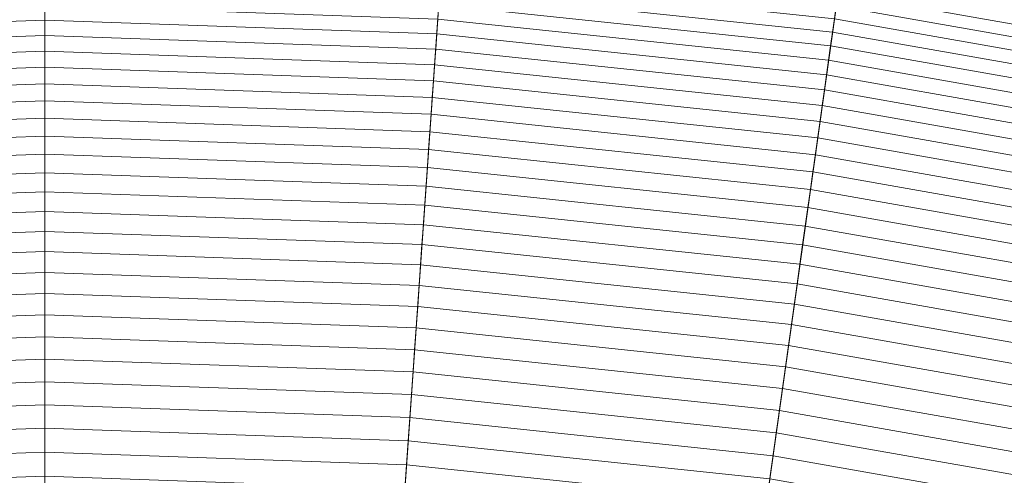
# Model space of a CAD drawing. Header units: centimetres. Extents: x -21.9 to 23.1, y -23 to 22.
# Tile 159 of 191: x 0.5 to 3.9, y 17.4 to 19. Entities that reach past the tile are written whole.
import ezdxf

# ---------------------------------------------------------------- set-up
doc = ezdxf.new("R2010")
doc.units = ezdxf.units.CM
doc.header["$LTSCALE"] = 2.54
doc.layers.add('Lucido design-1', color=7, linetype='Continuous')

# ---------------------------------------------------------------- blocks, each defined once
blk = doc.blocks.new('Gruppo-2-1')
at = {"color": 5, "linetype": 'Continuous', "lineweight": 9}
for points in [[(0.5828, 21.98, -1001.3271), (-0.9861, 21.9252, -1001.3271), (-0.2613, 11.5605, -1001.3271), (0.5828, 11.59, -1001.3271)], [(2.1516, 21.9252, -1001.3271), (0.5828, 21.98, -1001.3271), (0.5828, 11.59, -1001.3271), (1.4268, 11.5605, -1001.3271)], [(3.7128, 21.7611, -1001.3271), (2.1516, 21.9252, -1001.3271), (1.4268, 11.5605, -1001.3271), (2.2668, 11.4722, -1001.3271)], [(5.2587, 21.4885, -1001.3271), (3.7128, 21.7611, -1001.3271), (2.2668, 11.4722, -1001.3271), (3.0985, 11.3256, -1001.3271)], [(0.5828, 9.49, -940.4271), (-0.1148, 9.4656, -940.4271), (-0.9591, 21.5391, -940.4271), (0.5828, 21.593, -940.4271)], [(0.5828, 21.593, -1001.3271), (-0.9591, 21.5391, -1001.3271), (-0.2613, 11.5605, -1001.3271), (0.5828, 11.59, -1001.3271)], [(0.5828, 9.49, -940.4271), (-0.1148, 9.4656, -940.4271), (-0.9591, 21.5391, -940.4271), (0.5828, 21.593, -940.4271)], [(1.2803, 9.4656, -940.4271), (0.5828, 9.49, -940.4271), (0.5828, 21.593, -940.4271), (2.1246, 21.5391, -940.4271)], [(2.1246, 21.5391, -1001.3271), (0.5828, 21.593, -1001.3271), (0.5828, 11.59, -1001.3271), (1.4268, 11.5605, -1001.3271)], [(1.2803, 9.4656, -940.4271), (0.5828, 9.49, -940.4271), (0.5828, 21.593, -940.4271), (2.1246, 21.5391, -940.4271)], [(1.9745, 9.3927, -940.4271), (1.2803, 9.4656, -940.4271), (2.1246, 21.5391, -940.4271), (3.6589, 21.3779, -940.4271)], [(1.9745, 9.3927, -940.4271), (1.2803, 9.4656, -940.4271), (2.1246, 21.5391, -940.4271), (3.6589, 21.3779, -940.4271)], [(3.6589, 21.3779, -1001.3271), (2.1246, 21.5391, -1001.3271), (1.4268, 11.5605, -1001.3271), (2.2668, 11.4722, -1001.3271)], [(6.7818, 21.1088, -1001.3271), (5.2587, 21.4885, -1001.3271), (3.0985, 11.3256, -1001.3271), (3.918, 11.1213, -1001.3271)], [(2.6619, 9.2715, -940.4271), (1.9745, 9.3927, -940.4271), (3.6589, 21.3779, -940.4271), (5.1782, 21.11, -940.4271)], [(2.6619, 9.2715, -940.4271), (1.9745, 9.3927, -940.4271), (3.6589, 21.3779, -940.4271), (5.1782, 21.11, -940.4271)], [(5.1782, 21.11, -1001.3271), (3.6589, 21.3779, -1001.3271), (2.2668, 11.4722, -1001.3271), (3.0985, 11.3256, -1001.3271)], [(0.5828, 11.59, -1010.9271), (-0.2613, 11.5605, -1010.9271), (-0.9303, 21.1284, -1010.9271), (0.5828, 21.1812, -1010.9271)], [(1.4268, 11.5605, -1010.9271), (0.5828, 11.59, -1010.9271), (0.5828, 21.1812, -1010.9271), (2.0959, 21.1284, -1010.9271)], [(2.2668, 11.4722, -1010.9271), (1.4268, 11.5605, -1010.9271), (2.0959, 21.1284, -1010.9271), (3.6016, 20.9701, -1010.9271)], [(3.3391, 9.1026, -940.4271), (2.6619, 9.2715, -940.4271), (5.1782, 21.11, -940.4271), (6.6752, 20.7367, -940.4271)], [(3.3391, 9.1026, -940.4271), (2.6619, 9.2715, -940.4271), (5.1782, 21.11, -940.4271), (6.6752, 20.7367, -940.4271)], [(6.6752, 20.7367, -1001.3271), (5.1782, 21.11, -1001.3271), (3.0985, 11.3256, -1001.3271), (3.918, 11.1213, -1001.3271)], [(3.0985, 11.3256, -1010.9271), (2.2668, 11.4722, -1010.9271), (3.6016, 20.9701, -1010.9271), (5.0926, 20.7072, -1010.9271)], [(4.003, 8.8869, -940.4271), (3.3391, 9.1026, -940.4271), (6.6752, 20.7367, -940.4271), (8.1424, 20.26, -940.4271)], [(4.003, 8.8869, -940.4271), (3.3391, 9.1026, -940.4271), (6.6752, 20.7367, -940.4271), (8.1424, 20.26, -940.4271)], [(3.918, 11.1213, -1010.9271), (3.0985, 11.3256, -1010.9271), (5.0926, 20.7072, -1010.9271), (6.5617, 20.3409, -1010.9271)], [(4.723, 18.9684, -926.1671), (3.3542, 19.2098, -926.1671), (3.349, 19.1724, -926.3071), (4.7152, 18.9315, -926.3071)], [(4.7152, 18.9315, -926.3071), (3.349, 19.1724, -926.3071), (3.3435, 19.1336, -926.4468), (4.707, 18.8932, -926.4468)], [(4.707, 18.8932, -926.4468), (3.3435, 19.1336, -926.4468), (3.3378, 19.0932, -926.5859), (4.6986, 18.8533, -926.5859)], [(3.3195, 18.9629, -927.0006), (1.9545, 19.1064, -927.0006), (1.9512, 19.0596, -927.1379), (3.313, 18.9165, -927.1379)], [(4.6986, 18.8533, -926.5859), (3.3378, 19.0932, -926.5859), (3.3319, 19.0513, -926.7247), (4.6898, 18.8119, -926.7247)], [(3.313, 18.9165, -927.1379), (1.9512, 19.0596, -927.1379), (1.9478, 19.0113, -927.2746), (3.3062, 18.8685, -927.2746)], [(4.6898, 18.8119, -926.7247), (3.3319, 19.0513, -926.7247), (3.3258, 19.0079, -926.8629), (4.6806, 18.769, -926.8629)], [(3.3062, 18.8685, -927.2746), (1.9478, 19.0113, -927.2746), (1.9443, 18.9615, -927.4107), (3.2993, 18.8191, -927.4107)], [(0.5828, 19.009, -927.4107), (-0.7788, 18.9615, -927.4107), (-0.7752, 18.9102, -927.5463), (0.5828, 18.9576, -927.5463)], [(1.9443, 18.9615, -927.4107), (0.5828, 19.009, -927.4107), (0.5828, 18.9576, -927.5463), (1.9408, 18.9102, -927.5463)], [(4.6806, 18.769, -926.8629), (3.3258, 19.0079, -926.8629), (3.3195, 18.9629, -927.0006), (4.6712, 18.7246, -927.0006)], [(0.5828, 18.9576, -927.5463), (-0.7752, 18.9102, -927.5463), (-0.7715, 18.8573, -927.6814), (0.5828, 18.9046, -927.6814)], [(1.9408, 18.9102, -927.5463), (0.5828, 18.9576, -927.5463), (0.5828, 18.9046, -927.6814), (1.9371, 18.8573, -927.6814)], [(3.2993, 18.8191, -927.4107), (1.9443, 18.9615, -927.4107), (1.9408, 18.9102, -927.5463), (3.2921, 18.7681, -927.5463)], [(4.6712, 18.7246, -927.0006), (3.3195, 18.9629, -927.0006), (3.313, 18.9165, -927.1379), (4.6614, 18.6787, -927.1379)], [(3.2921, 18.7681, -927.5463), (1.9408, 18.9102, -927.5463), (1.9371, 18.8573, -927.6814), (3.2848, 18.7157, -927.6814)], [(4.6614, 18.6787, -927.1379), (3.313, 18.9165, -927.1379), (3.3062, 18.8685, -927.2746), (4.6514, 18.6313, -927.2746)], [(0.5828, 18.9046, -927.6814), (-0.7715, 18.8573, -927.6814), (-0.7677, 18.803, -927.8158), (0.5828, 18.8502, -927.8158)], [(1.9371, 18.8573, -927.6814), (0.5828, 18.9046, -927.6814), (0.5828, 18.8502, -927.8158), (1.9333, 18.803, -927.8158)], [(0.5828, 18.8502, -927.8158), (-0.7677, 18.803, -927.8158), (-0.7638, 18.7473, -927.9496), (0.5828, 18.7943, -927.9496)], [(1.9333, 18.803, -927.8158), (0.5828, 18.8502, -927.8158), (0.5828, 18.7943, -927.9496), (1.9294, 18.7473, -927.9496)], [(3.2848, 18.7157, -927.6814), (1.9371, 18.8573, -927.6814), (1.9333, 18.803, -927.8158), (3.2772, 18.6618, -927.8158)], [(4.6514, 18.6313, -927.2746), (3.3062, 18.8685, -927.2746), (3.2993, 18.8191, -927.4107), (4.641, 18.5825, -927.4107)], [(4.641, 18.5825, -927.4107), (3.2993, 18.8191, -927.4107), (3.2921, 18.7681, -927.5463), (4.6303, 18.5322, -927.5463)], [(0.5828, 18.7943, -927.9496), (-0.7638, 18.7473, -927.9496), (-0.7598, 18.69, -928.0828), (0.5828, 18.7369, -928.0828)], [(1.9294, 18.7473, -927.9496), (0.5828, 18.7943, -927.9496), (0.5828, 18.7369, -928.0828), (1.9254, 18.69, -928.0828)], [(3.2772, 18.6618, -927.8158), (1.9333, 18.803, -927.8158), (1.9294, 18.7473, -927.9496), (3.2694, 18.6064, -927.9496)], [(3.2694, 18.6064, -927.9496), (1.9294, 18.7473, -927.9496), (1.9254, 18.69, -928.0828), (3.2614, 18.5496, -928.0828)], [(4.6303, 18.5322, -927.5463), (3.2921, 18.7681, -927.5463), (3.2848, 18.7157, -927.6814), (4.6193, 18.4804, -927.6814)], [(0.5828, 18.7369, -928.0828), (-0.7598, 18.69, -928.0828), (-0.7557, 18.6313, -928.2153), (0.5828, 18.678, -928.2153)], [(1.9254, 18.69, -928.0828), (0.5828, 18.7369, -928.0828), (0.5828, 18.678, -928.2153), (1.9213, 18.6313, -928.2153)], [(4.6193, 18.4804, -927.6814), (3.2848, 18.7157, -927.6814), (3.2772, 18.6618, -927.8158), (4.608, 18.4271, -927.8158)], [(0.5828, 18.678, -928.2153), (-0.7557, 18.6313, -928.2153), (-0.7515, 18.5711, -928.3472), (0.5828, 18.6177, -928.3472)], [(1.9213, 18.6313, -928.2153), (0.5828, 18.678, -928.2153), (0.5828, 18.6177, -928.3472), (1.917, 18.5711, -928.3472)], [(3.2614, 18.5496, -928.0828), (1.9254, 18.69, -928.0828), (1.9213, 18.6313, -928.2153), (3.2532, 18.4913, -928.2153)], [(4.608, 18.4271, -927.8158), (3.2772, 18.6618, -927.8158), (3.2694, 18.6064, -927.9496), (4.5963, 18.3724, -927.9496)], [(0.5828, 18.6177, -928.3472), (-0.7515, 18.5711, -928.3472), (-0.7472, 18.5095, -928.4784), (0.5828, 18.5559, -928.4784)], [(1.917, 18.5711, -928.3472), (0.5828, 18.6177, -928.3472), (0.5828, 18.5559, -928.4784), (1.9127, 18.5095, -928.4784)], [(3.2532, 18.4913, -928.2153), (1.9213, 18.6313, -928.2153), (1.917, 18.5711, -928.3472), (3.2448, 18.4315, -928.3472)], [(4.5963, 18.3724, -927.9496), (3.2694, 18.6064, -927.9496), (3.2614, 18.5496, -928.0828), (4.5844, 18.3163, -928.0828)], [(3.2448, 18.4315, -928.3472), (1.917, 18.5711, -928.3472), (1.9127, 18.5095, -928.4784), (3.2362, 18.3703, -928.4784)], [(0.5828, 18.5559, -928.4784), (-0.7472, 18.5095, -928.4784), (-0.7428, 18.4464, -928.609), (0.5828, 18.4927, -928.609)], [(1.9127, 18.5095, -928.4784), (0.5828, 18.5559, -928.4784), (0.5828, 18.4927, -928.609), (1.9083, 18.4464, -928.609)], [(4.5844, 18.3163, -928.0828), (3.2614, 18.5496, -928.0828), (3.2532, 18.4913, -928.2153), (4.5722, 18.2587, -928.2153)], [(3.2362, 18.3703, -928.4784), (1.9127, 18.5095, -928.4784), (1.9083, 18.4464, -928.609), (3.2274, 18.3077, -928.609)], [(0.5828, 18.4927, -928.609), (-0.7428, 18.4464, -928.609), (-0.7383, 18.3818, -928.7388), (0.5828, 18.428, -928.7388)], [(1.9083, 18.4464, -928.609), (0.5828, 18.4927, -928.609), (0.5828, 18.428, -928.7388), (1.9038, 18.3818, -928.7388)], [(4.5722, 18.2587, -928.2153), (3.2532, 18.4913, -928.2153), (3.2448, 18.4315, -928.3472), (4.5596, 18.1997, -928.3472)], [(3.2274, 18.3077, -928.609), (1.9083, 18.4464, -928.609), (1.9038, 18.3818, -928.7388), (3.2184, 18.2437, -928.7388)], [(4.5596, 18.1997, -928.3472), (3.2448, 18.4315, -928.3472), (3.2362, 18.3703, -928.4784), (4.5468, 18.1393, -928.4784)], [(0.5828, 18.428, -928.7388), (-0.7383, 18.3818, -928.7388), (-0.7337, 18.3159, -928.8678), (0.5828, 18.3619, -928.8678)], [(1.9038, 18.3818, -928.7388), (0.5828, 18.428, -928.7388), (0.5828, 18.3619, -928.8678), (1.8992, 18.3159, -928.8678)], [(3.2184, 18.2437, -928.7388), (1.9038, 18.3818, -928.7388), (1.8992, 18.3159, -928.8678), (3.2092, 18.1782, -928.8678)], [(4.5468, 18.1393, -928.4784), (3.2362, 18.3703, -928.4784), (3.2274, 18.3077, -928.609), (4.5336, 18.0774, -928.609)], [(0.5828, 18.3619, -928.8678), (-0.7337, 18.3159, -928.8678), (-0.729, 18.2485, -928.9962), (0.5828, 18.2943, -928.9962)], [(1.8992, 18.3159, -928.8678), (0.5828, 18.3619, -928.8678), (0.5828, 18.2943, -928.9962), (1.8945, 18.2485, -928.9962)], [(0.5828, 18.2943, -928.9962), (-0.729, 18.2485, -928.9962), (-0.7242, 18.1797, -929.1238), (0.5828, 18.2254, -929.1238)], [(1.8945, 18.2485, -928.9962), (0.5828, 18.2943, -928.9962), (0.5828, 18.2254, -929.1238), (1.8897, 18.1797, -929.1238)], [(3.2092, 18.1782, -928.8678), (1.8992, 18.3159, -928.8678), (1.8945, 18.2485, -928.9962), (3.1998, 18.1113, -928.9962)], [(4.5336, 18.0774, -928.609), (3.2274, 18.3077, -928.609), (3.2184, 18.2437, -928.7388), (4.5202, 18.0141, -928.7388)], [(3.1998, 18.1113, -928.9962), (1.8945, 18.2485, -928.9962), (1.8897, 18.1797, -929.1238), (3.1902, 18.043, -929.1238)], [(4.5202, 18.0141, -928.7388), (3.2184, 18.2437, -928.7388), (3.2092, 18.1782, -928.8678), (4.5064, 17.9495, -928.8678)], [(0.5828, 18.2254, -929.1238), (-0.7242, 18.1797, -929.1238), (-0.7192, 18.1095, -929.2506), (0.5828, 18.155, -929.2506)], [(1.8897, 18.1797, -929.1238), (0.5828, 18.2254, -929.1238), (0.5828, 18.155, -929.2506), (1.8848, 18.1095, -929.2506)], [(3.1902, 18.043, -929.1238), (1.8897, 18.1797, -929.1238), (1.8848, 18.1095, -929.2506), (3.1804, 17.9733, -929.2506)], [(4.5064, 17.9495, -928.8678), (3.2092, 18.1782, -928.8678), (3.1998, 18.1113, -928.9962), (4.4924, 17.8834, -928.9962)], [(0.5828, 18.155, -929.2506), (-0.7192, 18.1095, -929.2506), (-0.7142, 18.0379, -929.3766), (0.5828, 18.0832, -929.3766)], [(1.8848, 18.1095, -929.2506), (0.5828, 18.155, -929.2506), (0.5828, 18.0832, -929.3766), (1.8798, 18.0379, -929.3766)], [(3.1804, 17.9733, -929.2506), (1.8848, 18.1095, -929.2506), (1.8798, 18.0379, -929.3766), (3.1704, 17.9023, -929.3766)], [(4.4924, 17.8834, -928.9962), (3.1998, 18.1113, -928.9962), (3.1902, 18.043, -929.1238), (4.4781, 17.8159, -929.1238)], [(0.5828, 18.0832, -929.3766), (-0.7142, 18.0379, -929.3766), (-0.7091, 17.965, -929.5018), (0.5828, 18.0101, -929.5018)], [(1.8798, 18.0379, -929.3766), (0.5828, 18.0832, -929.3766), (0.5828, 18.0101, -929.5018), (1.8747, 17.965, -929.5018)], [(3.1704, 17.9023, -929.3766), (1.8798, 18.0379, -929.3766), (1.8747, 17.965, -929.5018), (3.1603, 17.8298, -929.5018)], [(4.4781, 17.8159, -929.1238), (3.1902, 18.043, -929.1238), (3.1804, 17.9733, -929.2506), (4.4634, 17.7471, -929.2506)], [(0.5828, 18.0101, -929.5018), (-0.7091, 17.965, -929.5018), (-0.7039, 17.8906, -929.6263), (0.5828, 17.9355, -929.6263)], [(1.8747, 17.965, -929.5018), (0.5828, 18.0101, -929.5018), (0.5828, 17.9355, -929.6263), (1.8695, 17.8906, -929.6263)], [(3.1603, 17.8298, -929.5018), (1.8747, 17.965, -929.5018), (1.8695, 17.8906, -929.6263), (3.1499, 17.756, -929.6263)], [(4.4634, 17.7471, -929.2506), (3.1804, 17.9733, -929.2506), (3.1704, 17.9023, -929.3766), (4.4485, 17.6769, -929.3766)], [(0.5828, 17.9355, -929.6263), (-0.7039, 17.8906, -929.6263), (-0.6986, 17.8149, -929.7498), (0.5828, 17.8596, -929.7498)], [(1.8695, 17.8906, -929.6263), (0.5828, 17.9355, -929.6263), (0.5828, 17.8596, -929.7498), (1.8642, 17.8149, -929.7498)], [(3.1499, 17.756, -929.6263), (1.8695, 17.8906, -929.6263), (1.8642, 17.8149, -929.7498), (3.1393, 17.6808, -929.7498)], [(4.4485, 17.6769, -929.3766), (3.1704, 17.9023, -929.3766), (3.1603, 17.8298, -929.5018), (4.4333, 17.6054, -929.5018)], [(0.5828, 17.8596, -929.7498), (-0.6986, 17.8149, -929.7498), (-0.6932, 17.7378, -929.8726), (0.5828, 17.7823, -929.8726)], [(1.8642, 17.8149, -929.7498), (0.5828, 17.8596, -929.7498), (0.5828, 17.7823, -929.8726), (1.8588, 17.7378, -929.8726)], [(4.4333, 17.6054, -929.5018), (3.1603, 17.8298, -929.5018), (3.1499, 17.756, -929.6263), (4.4178, 17.5324, -929.6263)], [(0.5828, 17.7823, -929.8726), (-0.6932, 17.7378, -929.8726), (-0.6878, 17.6593, -929.9944), (0.5828, 17.7037, -929.9944)], [(1.8588, 17.7378, -929.8726), (0.5828, 17.7823, -929.8726), (0.5828, 17.7037, -929.9944), (1.8533, 17.6593, -929.9944)], [(3.1393, 17.6808, -929.7498), (1.8642, 17.8149, -929.7498), (1.8588, 17.7378, -929.8726), (3.1286, 17.6043, -929.8726)], [(4.4178, 17.5324, -929.6263), (3.1499, 17.756, -929.6263), (3.1393, 17.6808, -929.7498), (4.402, 17.4582, -929.7498)], [(3.1286, 17.6043, -929.8726), (1.8588, 17.7378, -929.8726), (1.8533, 17.6593, -929.9944), (3.1176, 17.5264, -929.9944)], [(0.5828, 17.7037, -929.9944), (-0.6878, 17.6593, -929.9944), (-0.6822, 17.5795, -930.1154), (0.5828, 17.6237, -930.1154)], [(1.8533, 17.6593, -929.9944), (0.5828, 17.7037, -929.9944), (0.5828, 17.6237, -930.1154), (1.8477, 17.5795, -930.1154)], [(4.402, 17.4582, -929.7498), (3.1393, 17.6808, -929.7498), (3.1286, 17.6043, -929.8726), (4.386, 17.3826, -929.8726)], [(3.1176, 17.5264, -929.9944), (1.8533, 17.6593, -929.9944), (1.8477, 17.5795, -930.1154), (3.1065, 17.4472, -930.1154)], [(0.5828, 17.6237, -930.1154), (-0.6822, 17.5795, -930.1154), (-0.6765, 17.4984, -930.2355), (0.5828, 17.5424, -930.2355)], [(1.8477, 17.5795, -930.1154), (0.5828, 17.6237, -930.1154), (0.5828, 17.5424, -930.2355), (1.842, 17.4984, -930.2355)], [(3.1065, 17.4472, -930.1154), (1.8477, 17.5795, -930.1154), (1.842, 17.4984, -930.2355), (3.0952, 17.3667, -930.2355)], [(4.386, 17.3826, -929.8726), (3.1286, 17.6043, -929.8726), (3.1176, 17.5264, -929.9944), (4.3696, 17.3057, -929.9944)], [(0.5828, 17.5424, -930.2355), (-0.6765, 17.4984, -930.2355), (-0.6707, 17.416, -930.3547), (0.5828, 17.4598, -930.3547)], [(1.842, 17.4984, -930.2355), (0.5828, 17.5424, -930.2355), (0.5828, 17.4598, -930.3547), (1.8363, 17.416, -930.3547)], [(4.3696, 17.3057, -929.9944), (3.1176, 17.5264, -929.9944), (3.1065, 17.4472, -930.1154), (4.353, 17.2275, -930.1154)], [(3.0952, 17.3667, -930.2355), (1.842, 17.4984, -930.2355), (1.8363, 17.416, -930.3547), (3.0837, 17.2849, -930.3547)], [(0.5828, 17.4598, -930.3547), (-0.6707, 17.416, -930.3547), (-0.6649, 17.3322, -930.4729), (0.5828, 17.3758, -930.4729)], [(1.8363, 17.416, -930.3547), (0.5828, 17.4598, -930.3547), (0.5828, 17.3758, -930.4729), (1.8304, 17.3322, -930.4729)], [(4.353, 17.2275, -930.1154), (3.1065, 17.4472, -930.1154), (3.0952, 17.3667, -930.2355), (4.3361, 17.1479, -930.2355)], [(3.0837, 17.2849, -930.3547), (1.8363, 17.416, -930.3547), (1.8304, 17.3322, -930.4729), (3.072, 17.2017, -930.4729)]]:
    blk.add_3dface(points, dxfattribs=at)

msp = doc.modelspace()

# ---------------------------------------------------------------- block references
at = {"layer": 'Lucido design-1', "color": 5, "true_color": 0x0000ff}
msp.add_blockref('Gruppo-2-1', (0, 0), dxfattribs=at)

doc.saveas('drawing.dxf')
